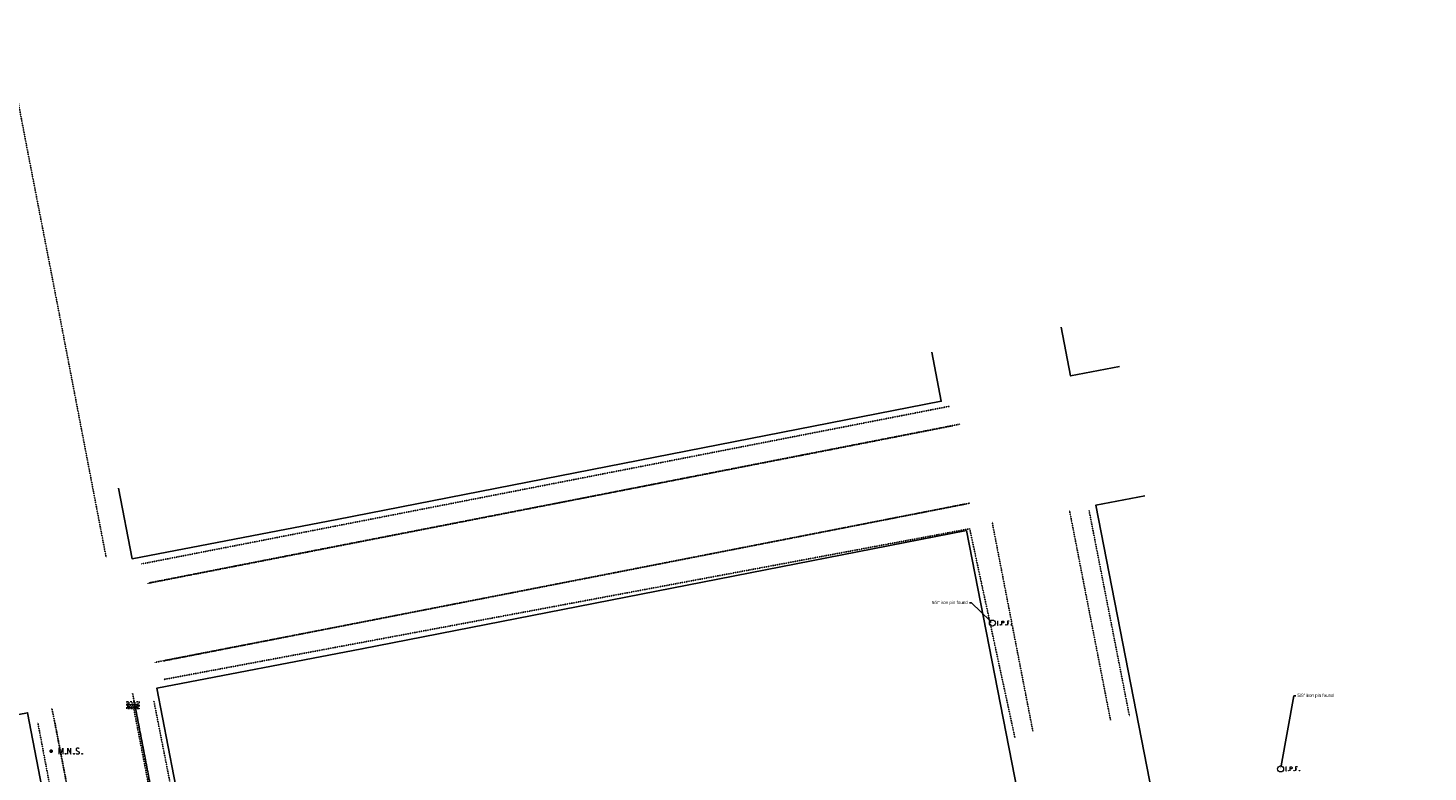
# Model space of a CAD drawing. Header units: feet. Extents: x 1743473 to 1753761, y 447116 to 448712.
# Tile 31 of 34: x 1750229 to 1750930, y 448339 to 448712. Entities that reach past the tile are written whole.
import ezdxf
from ezdxf import colors
from ezdxf.entities.mleader import LeaderData, LeaderLine
from ezdxf.math import Vec2, Vec3

# ---------------------------------------------------------------- set-up
doc = ezdxf.new("R2010")
doc.units = ezdxf.units.FT
doc.header["$MEASUREMENT"] = 0
for name, pattern in [('OhDOT_USTN1', [0.055, 0.014, -0.041]), ('OhDOT_USTN2', [0.11, 0.069, -0.041]), ('OhDOT_USTN4', [0.22, 0.11, -0.041, 0.028, -0.041]), ('OhDOT_USTN5', [0.11, 0.055, -0.055]), ('OhDOT_USTN6', [0.223, 0.083, -0.028, 0.028, -0.028, 0.028, -0.028]), ('OhDOT_USTN7', [0.221, 0.11, -0.028, 0.055, -0.028]), ('REDO_Drainage01', [1.6, 0.85, -0.75]), ('rowex', [0])]:
    doc.linetypes.add(name, pattern=pattern)
doc.layers.get('Defpoints').update_dxf_attribs({"color": 13})
for name, color, linetype in [('DR_X_Cells', 151, 'OhDOT_USTN2'), ('DR_X_Storm_Sewer', 151, 'OhDOT_USTN5'), ('PV_X_Curb', 120, 'OhDOT_USTN1'), ('PV_X_Walk', 120, 'OhDOT_USTN5'), ('RW_X_Fee_RW', 6, 'rowex'), ('SV_P_Control_Cells_Set', 7, 'Continuous'), ('SV_X_Control_Cells_Found', 7, 'Continuous'), ('SV_X_Mon_Cells_Found', 7, 'Continuous'), ('XREF', 7, 'Continuous')]:
    doc.layers.add(name, color=color, linetype=linetype)
doc.layers.add('SC_Scratch1', color=7, linetype='Continuous', plot=False)
doc.styles.add('L80', font='arial.ttf', dxfattribs={"height": 0.08})

# ---------------------------------------------------------------- blocks, each defined once
blk = doc.blocks.new('IPF')
at = {"layer": 'SV_X_Mon_Cells_Found', "color": 7, "linetype": 'Continuous', "lineweight": 0, "flags": 128}
for points in [[(0.101, 0.04), (0.118, 0.04)], [(0.11, -0.04), (0.11, 0.04)], [(0.188, -0.04), (0.188, 0.04), (0.214, 0.04), (0.217, 0.039), (0.221, 0.038), (0.223, 0.037), (0.224, 0.036), (0.226, 0.032), (0.228, 0.029), (0.229, 0.024), (0.229, 0.017), (0.229, 0.014), (0.227, 0.01), (0.225, 0.006), (0.223, 0.004), (0.221, 0.003), (0.219, 0.002), (0.214, 0.001), (0.188, 0.001)], [(0.338, 0.04), (0.3, 0.04), (0.3, -0.04)], [(0.3, 0.001), (0.327, 0.001)], [(0.101, -0.04), (0.118, -0.04)], [(0.157, -0.029), (0.16, -0.029), (0.162, -0.031), (0.164, -0.033), (0.164, -0.036), (0.162, -0.039), (0.16, -0.04), (0.157, -0.04), (0.156, -0.039), (0.154, -0.036), (0.154, -0.033), (0.156, -0.031), (0.157, -0.029)], [(0.27, -0.029), (0.273, -0.029), (0.274, -0.031), (0.276, -0.033), (0.276, -0.036), (0.274, -0.039), (0.273, -0.04), (0.27, -0.04), (0.268, -0.039), (0.267, -0.036), (0.267, -0.033), (0.268, -0.031), (0.27, -0.029)], [(0.377, -0.029), (0.38, -0.029), (0.382, -0.031), (0.383, -0.033), (0.383, -0.036), (0.382, -0.039), (0.38, -0.04), (0.377, -0.04), (0.376, -0.039), (0.374, -0.036), (0.374, -0.033), (0.376, -0.031), (0.377, -0.029)]]:
    blk.add_lwpolyline(points, dxfattribs=at)
at = {"layer": 'SV_X_Mon_Cells_Found', "color": 7, "linetype": 'Continuous', "lineweight": 0}
blk.add_circle((0, 0), 0.06, dxfattribs=at)
blk = doc.blocks.new('*U172', base_point=(1750711.969, 448413.4966, 734.4148))
at = {"xscale": 25, "yscale": 25, "zscale": 25}
blk.add_blockref('IPF', (1750711.969, 448413.4966, 734.4148), dxfattribs=at)
blk = doc.blocks.new('*U173', base_point=(1750856.362, 448340.3911, 735.5572))
at = {"xscale": 25, "yscale": 25, "zscale": 25}
blk.add_blockref('IPF', (1750856.362, 448340.3911, 735.5572), dxfattribs=at)
blk = doc.blocks.new('MNAILS')
at = {"layer": 'SV_P_Control_Cells_Set', "linetype": 'Continuous', "lineweight": 0}
h = blk.add_hatch(color=7, dxfattribs=at)
edge = h.paths.add_edge_path()
edge.add_arc((0, 0), 0.0249, 0, 360)
at = {"layer": 'SV_P_Control_Cells_Set', "color": 7, "linetype": 'Continuous', "lineweight": 0, "flags": 128}
for points in [[(0.105, -0.04), (0.105, 0.04), (0.13, -0.04), (0.154, 0.04), (0.154, -0.04)], [(0.223, -0.04), (0.223, 0.04), (0.264, -0.04), (0.264, 0.04)], [(0.372, 0.034), (0.371, 0.036), (0.369, 0.037), (0.364, 0.039), (0.358, 0.04), (0.354, 0.04), (0.352, 0.04), (0.345, 0.038), (0.339, 0.034), (0.335, 0.029), (0.334, 0.024), (0.334, 0.02), (0.335, 0.015), (0.339, 0.011), (0.37, -0.008), (0.372, -0.01), (0.373, -0.013), (0.375, -0.017), (0.375, -0.02), (0.374, -0.024), (0.373, -0.027), (0.372, -0.03), (0.371, -0.032), (0.37, -0.034), (0.369, -0.036), (0.367, -0.038), (0.365, -0.039), (0.363, -0.039), (0.358, -0.04), (0.35, -0.04), (0.345, -0.039), (0.338, -0.034), (0.334, -0.031)], [(0.193, -0.029), (0.195, -0.029), (0.197, -0.031), (0.199, -0.033), (0.199, -0.036), (0.197, -0.039), (0.195, -0.04), (0.193, -0.04), (0.191, -0.039), (0.189, -0.036), (0.189, -0.033), (0.191, -0.031), (0.193, -0.029)], [(0.303, -0.029), (0.306, -0.029), (0.308, -0.031), (0.31, -0.033), (0.31, -0.036), (0.308, -0.039), (0.306, -0.04), (0.303, -0.04), (0.302, -0.039), (0.3, -0.036), (0.3, -0.033), (0.302, -0.031), (0.303, -0.029)], [(0.413, -0.029), (0.415, -0.029), (0.417, -0.031), (0.419, -0.033), (0.419, -0.036), (0.417, -0.039), (0.415, -0.04), (0.413, -0.04), (0.411, -0.039), (0.409, -0.036), (0.409, -0.033), (0.411, -0.031), (0.413, -0.029)]]:
    blk.add_lwpolyline(points, dxfattribs=at)
blk = doc.blocks.new('*U102', base_point=(1750240.515, 448349.292, 734.306))
at = {"xscale": 37.50000000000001, "yscale": 37.50000000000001, "zscale": 37.50000000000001}
blk.add_blockref('MNAILS', (1750240.515, 448349.292, 734.306), dxfattribs=at)
blk = doc.blocks.new('CB3-X')
at = {"layer": 'Defpoints', "color": 20, "linetype": 'REDO_Drainage01', "lineweight": 0}
blk.add_lwpolyline([(-2.37, 0.75), (2.37, 0.75), (2.37, -1.5), (-2.37, -1.5), (-2.37, 0.75)], close=True, dxfattribs=at)
at = {"layer": 'Defpoints', "color": 21, "linetype": 'OhDOT_USTN2', "lineweight": 53}
blk.add_point((0, 1.42), dxfattribs=at)
at = {"layer": 'Defpoints', "color": 61, "linetype": 'OhDOT_USTN6', "lineweight": 53}
for p in [(0, 0.75), (-2.37, -0.37), (0, -1.5), (2.37, -0.37)]:
    blk.add_point(p, dxfattribs=at)
at = {"layer": 'Defpoints', "color": 21, "linetype": 'OhDOT_USTN5', "lineweight": 53}
blk.add_point((0, 0), dxfattribs=at)
at = {"layer": 'Defpoints', "color": 40, "linetype": 'OhDOT_USTN4', "lineweight": 53}
blk.add_point((0, 0), dxfattribs=at)
at = {"layer": 'Defpoints', "color": 151, "linetype": 'OhDOT_USTN7', "lineweight": 53}
blk.add_point((0, -0.37), dxfattribs=at)
at = {"layer": 'Defpoints', "color": 223, "linetype": 'OhDOT_USTN1', "lineweight": 53}
blk.add_point((0, -2.17), dxfattribs=at)
at = {"layer": 'DR_X_Cells', "color": 151, "linetype": 'Continuous', "lineweight": 0}
for p, q in [((-2.5, -1.76), (-0.75, 0)), ((-2.5, -0.63), (-1.88, 0)), ((-1.44, -1.83), (0.38, 0)), ((-0.31, -1.83), (1.51, 0)), ((0.82, -1.83), (2.5, -0.14)), ((1.94, -1.83), (2.5, -1.28))]:
    blk.add_line(p, q, dxfattribs=at)
at = {"layer": 'DR_X_Cells', "color": 151, "linetype": 'REDO_Drainage01', "lineweight": 0}
blk.add_lwpolyline([(-3.04, 1.42), (3.04, 1.42), (3.04, -2.17), (-3.04, -2.17), (-3.04, 1.42)], close=True, dxfattribs=at)
at = {"layer": 'DR_X_Cells', "color": 151, "linetype": 'Continuous', "lineweight": 0, "flags": 128}
blk.add_lwpolyline([(-2.5, 0), (2.5, 0), (2.5, -1.83), (-2.5, -1.83), (-2.5, 0)], close=True, dxfattribs=at)
blk = doc.blocks.new('*U218', base_point=(1750281.475, 448372.6882, 733.4755))
blk.add_blockref('CB3-X', (1750281.475, 448372.6882, 733.4755))
blk = doc.blocks.new('2024.02405 EX BASE_1')
at = {"layer": 'DR_X_Storm_Sewer', "color": 151, "linetype": 'OhDOT_USTN5', "lineweight": -3}
blk.add_lwpolyline([(1750348.93, 448025.71), (1750281.76, 448371.22)], dxfattribs=at)
at = {"layer": 'PV_X_Curb', "flags": 128}
for points in [[(1750216.87, 448711.63), (1750228.41, 448651.51), (1750237.88, 448602.85), (1750244.44, 448569.07), (1750268.07, 448446.29)], [(1750692.1, 448512.34), (1750288.83, 448433.37)], [(1750289.7, 448433.6), (1750375.29, 448450.4), (1750477.73, 448470.41), (1750501.27, 448474.99), (1750599.21, 448494.23), (1750695.81, 448513.16)], [(1750700.71, 448473.58), (1750624.27, 448458.59), (1750530.46, 448440.19), (1750504.43, 448435.1), (1750485.19, 448431.35), (1750387.93, 448412.33), (1750292.57, 448393.79)], [(1750699, 448473.2), (1750296.69, 448394.49)], [(1750732.23, 448359.34), (1750711.8, 448464.35)], [(1750771.14, 448364.86), (1750750.64, 448469.69)], [(1750281.28, 448378.38), (1750294.59, 448309.19), (1750303.69, 448261.99)], [(1750282.51, 448372.2), (1750306.85, 448245.91)], [(1750265.91, 448241.62), (1750250.82, 448320.03), (1750242.6, 448362.53), (1750240.79, 448371)], [(1750292.71, 448102.77), (1750269.69, 448221.78), (1750266.11, 448240.42), (1750241.94, 448365.47)]]:
    blk.add_lwpolyline(points, dxfattribs=at)
at = {"layer": 'PV_X_Walk', "flags": 128}
for points in [[(1750690.71, 448522.13), (1750285.83, 448443.11)], [(1750780.61, 448366.91), (1750760.39, 448469.91)], [(1750296.91, 448385.21), (1750700.6, 448460.72), (1750723.23, 448356.12)], [(1750317.13, 448247.1), (1750291.93, 448374.59)], [(1750287.22, 448101.69), (1750264.28, 448220.53), (1750257.62, 448238.38), (1750233.82, 448363.69)]]:
    blk.add_lwpolyline(points, dxfattribs=at)
at = {"layer": 'RW_X_Fee_RW'}
for points in [[(1750746.34, 448561.81), (1750751.13, 448537.27), (1750775.66, 448542.07)], [(1750274.21, 448481.01), (1750281.01, 448445.72), (1750383.63, 448465.34), (1750686.36, 448524.59), (1750681.57, 448549.13)], [(1750817.69, 448196.11), (1750763.77, 448472.49), (1750788.3, 448477.29)]]:
    blk.add_lwpolyline(points, dxfattribs=at)
for points in [[(1750724.49, 448329.13), (1750319.03, 448248.57), (1750293.51, 448380.91), (1750396.16, 448400.54), (1750698.99, 448459.81)], [(1750282.63, 448088.77), (1749874.58, 448012.51), (1749821.62, 448290.67), (1750228.69, 448368.51)]]:
    blk.add_lwpolyline(points, close=True, dxfattribs=at)
at = {"layer": 'DR_X_Cells'}
blk.add_blockref('*U218', (1750281.48, 448372.69, 733.48), dxfattribs=at)
at = {"layer": 'SV_X_Control_Cells_Found'}
for name, p in [('*U172', (1750711.97, 448413.5, 734.41)), ('*U102', (1750240.51, 448349.29, 734.31)), ('*U173', (1750856.36, 448340.39, 735.56))]:
    blk.add_blockref(name, p, dxfattribs=at)
at = {"layer": 'SC_Scratch1'}
ml = blk.add_multileader_mtext('Standard', dxfattribs=at)
ml.set_content('5/8" iron pin found', color=256, style='L80')
ml.set_leader_properties()
ml.build(insert=Vec2(0, 0))
ml.multileader.update_dxf_attribs({"text_left_attachment_type": 2, "text_right_attachment_type": 2, "dogleg_length": 0.05, "arrow_head_size": 1.6, "scale": 20})
ctx = ml.context
ctx.base_point, ctx.scale, ctx.char_height, ctx.arrow_head_size, ctx.landing_gap_size, ctx.plane_origin = Vec3(1750675.32, 448423.56, 734.41), 20, 1.6, 1.6, 0.8, Vec3(1750711.97, 448413.5, 734.41)
ctx.left_attachment, ctx.right_attachment, ctx.text_align_type = 2, 2, 2
notes = []
notes.append((ctx, [(1, (1, 1, 0), (1750701.45, 448423.56, 734.41), (-1, 0), 1, [(0, [(1750711.97, 448413.5, 734.41)], 0, [])])]))
ctx.mtext.insert, ctx.mtext.width, ctx.mtext.alignment, ctx.mtext.flow_direction = Vec3(1750699.65, 448424.6, 734.41), 361.3424, 3, 5
ml = blk.add_multileader_mtext('Standard', dxfattribs=at)
ml.set_content('5/8" iron pin found', color=256, style='L80')
ml.set_leader_properties()
ml.build(insert=Vec2(0, 0))
ml.multileader.update_dxf_attribs({"text_left_attachment_type": 2, "text_right_attachment_type": 2, "dogleg_length": 0.05, "arrow_head_size": 1.6, "scale": 20})
ctx = ml.context
ctx.base_point, ctx.scale, ctx.char_height, ctx.arrow_head_size, ctx.landing_gap_size, ctx.plane_origin = Vec3(1750863.98, 448377.05, 735.56), 20, 1.6, 1.6, 0.8, Vec3(1750856.36, 448340.39, 735.56)
ctx.left_attachment, ctx.right_attachment = 2, 2
notes.append((ctx, [(0, (1, 1, 0), (1750862.98, 448377.05, 735.56), (1, 0), 1, [(0, [(1750856.36, 448340.39, 735.56)], 0, [])])]))
ctx.mtext.insert, ctx.mtext.width, ctx.mtext.flow_direction = Vec3(1750864.78, 448378.08, 735.56), 18.0671, 5
for ctx, leaders in notes:
    for number, flags, end, landing, length, lines in leaders:
        leader = LeaderData()
        leader.index, (leader.has_last_leader_line, leader.has_dogleg_vector, leader.attachment_direction) = number, flags
        leader.last_leader_point, leader.dogleg_vector, leader.dogleg_length = Vec3(end), Vec3(landing), length
        for number, points, colour, breaks in lines:
            line = LeaderLine()
            line.index, line.vertices, line.color, line.breaks = number, Vec3.list(points), colors.encode_raw_color(colour), breaks
            leader.lines.append(line)
        ctx.leaders.append(leader)

msp = doc.modelspace()

# ---------------------------------------------------------------- block references
at = {"layer": 'XREF'}
msp.add_blockref('2024.02405 EX BASE_1', (0, 0), dxfattribs=at)

doc.saveas('drawing.dxf')
